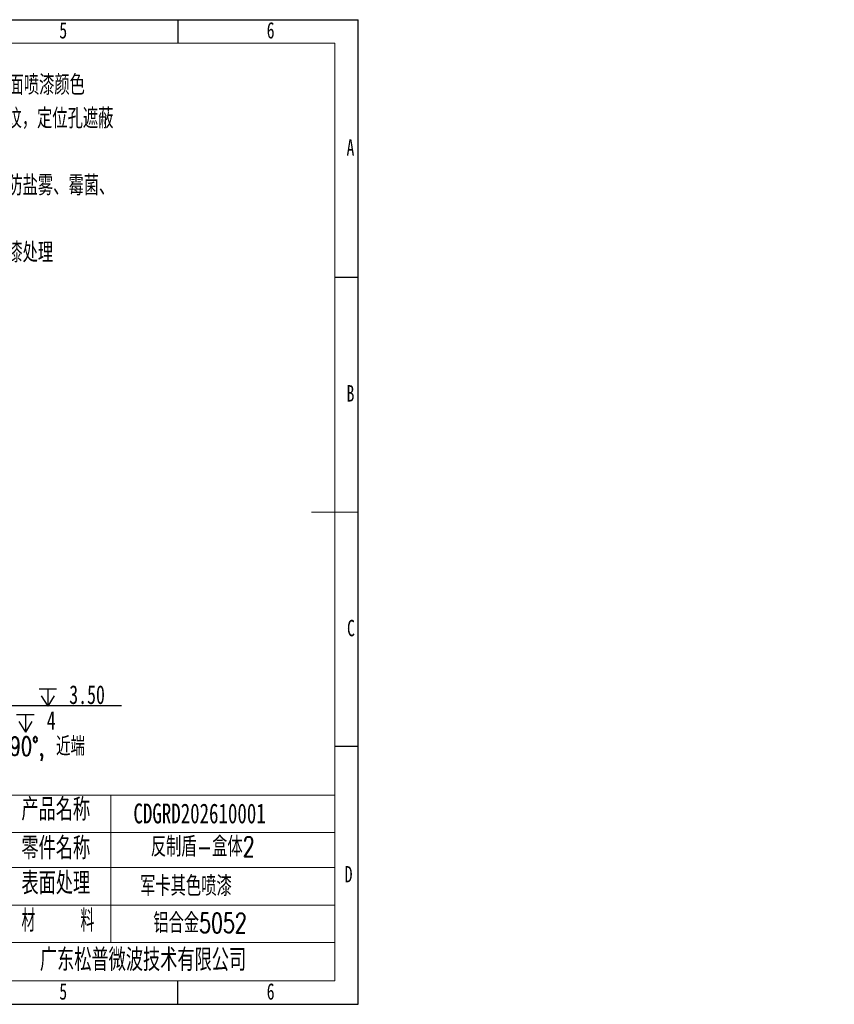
# Model space of a CAD drawing. Header units: millimetres. Extents: x 0 to 658, y -2 to 210.
# Tile 4 of 5: x 225 to 399, y 0 to 210. Entities that reach past the tile are written whole.
import ezdxf

# ---------------------------------------------------------------- set-up
doc = ezdxf.new("R2010")
doc.units = ezdxf.units.MM
doc.layers.add('图框', color=7, linetype='Continuous')
doc.styles.add('SLDTEXTSTYLE0', font='TXT', dxfattribs={"width": 0.7})
doc.styles.add('SLDTEXTSTYLE1', font='TXT', dxfattribs={"width": 0.7, "bigfont": 'bigfont'})
doc.styles.add('SLDTEXTSTYLE3', font='TXT', dxfattribs={"width": 0.566667, "bigfont": 'bigfont'})
doc.styles.add('SLDTEXTSTYLE5', font='TXT', dxfattribs={"width": 0.628571})
doc.dimstyles.new('SLDDIMSTYLE1', dxfattribs={"dimtxt": 4, "dimasz": 4.08, "dimexe": 0, "dimexo": 0.0625, "dimgap": 1, "dimtad": 0, "dimtih": 1, "dimtoh": 1, "dimdec": 6, "dimlfac": 3, "dimrnd": 1e-09, "dimzin": 12, "dimdsep": 46, "dimtxsty": 'SLDTEXTSTYLE0', "dimblk1": 'NONE', "dimsah": 1, "dimcen": 0, "dimadec": 0, "dimazin": 3, "dimtfac": 1, "dimtmove": 0, "dimatfit": 3, "dimldrblk": 'NONE', "dimfxl": 0, "dimfrac": 2, "dimtolj": 1, "dimtzin": 12, "dimarcsym": 0})

# ---------------------------------------------------------------- blocks, each defined once
blk = doc.blocks.new('SW_NOTE_0')
at = {"layer": '图框', "color": 0, "attachment_point": 1, "style": 'SLDTEXTSTYLE1'}
for s, insert, char_height in [('\\M+1928D\\M+181461.喷\\M+18EBD\\M+18E67\\M+19770\\M+1E3DA氨酯\\M+196FB\\M+18EBD\\M+18143\\M+1955C\\M+196CA喷\\M+18EBD颜\\M+19046', (0, 5.46), 4.23333), ('\\M+188C8\\M+19046卡为\\M+18F79\\M+1968C\\M+18CFA60-80um\\M+19786纹\\M+18143\\M+192E8\\M+188CA\\M+18D45\\M+18ED5\\M+195C1', (0, -1.69), 4.23333), ('2.\\M+193E0\\M+19594\\M+198F4\\M+1967B\\M+19046导电氧\\M+189BB', (9.53, -8.83), 4.2333), ('3.\\M+18A4F观\\M+198F4喷\\M+18EBD处\\M+1979D\\M+18141\\M+18A4F壳\\M+19668盐雾\\M+18141霉\\M+18BDB\\M+18141', (9.53, -15.98), 4.2333), ('\\M+192AA热\\M+18141\\M+18D52\\M+19585蚀', (0, -23.12), 4.2333), ('4.\\M+190E6\\M+1967B\\M+19046导电氧\\M+189BB\\M+18DDD\\M+198F4喷\\M+18EBD处\\M+1979D', (9.53, -30.27), 4.2333)]:
    blk.add_mtext(s, dxfattribs=dict(at, insert=insert, char_height=char_height))
blk = doc.blocks.new('SW_NOTE_1')
at = {"layer": '图框', "color": 0, "attachment_point": 1, "style": 'SLDTEXTSTYLE1'}
for s, insert, char_height in [('1\\M+18141\\M+1955C\\M+196CA\\M+195BD\\M+190AE\\M+18141\\M+19DD9锐\\M+18A70\\M+18141\\M+19DD9\\M+196D1\\M+18E68\\M+18141\\M+19DD9划\\M+18DAD\\M+18141\\M+19DD9变\\M+18C60', (0, 6.82), 5.29167), ('2\\M+18141\\M+18F8A\\M+1974C\\M+196A2\\M+1928D\\M+18EDA\\M+190A1\\M+18CF6\\M+18DB7\\M+18BCF\\M+188C2GB/T1084-2400f级\\M+189C1\\M+18D48', (0, -1.73), 5.29167), ('3\\M+18141\\M+196A2\\M+1928D\\M+18D45\\M+188CA\\M+18CF6\\M+18DB7\\M+18BCF\\M+188C2\\M+1817D0.1', (0, -10.29), 5.2917), ('4\\M+18141\\M+196A2\\M+1928D圆\\M+18A70\\M+18BCF为R1.5', (0, -18.85), 5.2917), ('5\\M+18141\\M+196A2\\M+1928D\\M+18EDA\\M+190A1\\M+18E51\\M+18FC6SERP\\M+195B6\\M+18C8F\\M+189C1\\M+18D48', (0, -27.4), 5.2917)]:
    blk.add_mtext(s, dxfattribs=dict(at, insert=insert, char_height=char_height))
blk = doc.blocks.new('SW_SYMBOL_HOLE_DEPTH')
at = {"layer": '图框', "color": 0}
for p, q in [((0, 875), (800, 875)), ((100, 555), (400, 75)), ((400, 875), (400, 75)), ((700, 555), (400, 75))]:
    blk.add_line(p, q, dxfattribs=at)
blk = doc.blocks.new('SW_SYMBOL_HOLE_SINK')
at = {"layer": '图框', "color": 0}
for p, q in [((0, 875), (800, 75)), ((800, 75), (1600, 875))]:
    blk.add_line(p, q, dxfattribs=at)
blk = doc.blocks.new('_D_8')
at = {"layer": '图框'}
for p, q in [((158.14, 88.27), (158.82, 87.75)), ((158.82, 87.75), (190.63, 63.73)), ((190.63, 63.73), (246.45, 63.73))]:
    blk.add_line(p, q, dxfattribs=at)
blk.add_solid([(158.82, 87.75), (161.77, 84.89), (162.38, 85.7)], dxfattribs=at)
at = {"layer": '图框', "xscale": 0.004654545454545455, "yscale": 0.004654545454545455, "zscale": 0.004654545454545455}
for name, p in [('SW_SYMBOL_HOLE_DEPTH', (228.88, 63.22)), ('SW_SYMBOL_HOLE_DEPTH', (224.1, 57.72)), ('SW_SYMBOL_HOLE_SINK', (192.21, 52.22))]:
    blk.add_blockref(name, p, dxfattribs=at)
at = {"layer": '图框', "char_height": 4, "attachment_point": 1}
for s, insert, style in [('4 x  M2.5 - 6H', (193.96, 68.05), 'SLDTEXTSTYLE5'), ('3.50', (235.32, 68.05), 'SLDTEXTSTYLE0'), ('%%c', (205.71, 62.55), 'SLDTEXTSTYLE0'), ('2.05', (212.39, 62.55), 'SLDTEXTSTYLE0'), ('4', (230.54, 62.55), 'SLDTEXTSTYLE0'), ('%%c', (200.13, 57.05), 'SLDTEXTSTYLE0'), ('2.55 X 90\\M+1818B, \\M+18BDF\\M+1925B', (206.8, 57.05), 'SLDTEXTSTYLE1')]:
    blk.add_mtext(s, dxfattribs=dict(at, insert=insert, style=style))
blk = doc.blocks.new('_NONE')

msp = doc.modelspace()

# ---------------------------------------------------------------- linework, layer by layer
at = {"layer": '图框'}
for p, q in [((0, 210), (297, 210)), ((258.5, 210), (258.5, 205)), ((297, 0), (297, 210)), ((297, 155), (292, 155)), ((297, 55), (292, 55)), ((258.5, 0), (258.5, 5)), ((0, 0), (297, 0))]:
    msp.add_line(p, q, dxfattribs=at)
at = {"layer": '图框', "linetype": 'Continuous', "lineweight": 15}
for p in [(25, 205), (292, 5)]:
    msp.add_line(p, (292, 205), dxfattribs=at)
at = {"layer": '图框', "lineweight": 15}
for p, q in [((297, 105), (287, 105)), ((140.68545734, 44.63758968), (292, 44.63758968)), ((244.18273961, 44.63758968), (244.18273961, 13.20723621)), ((140.68545734, 36.63896119), (292, 36.63896119)), ((140.68545734, 29.16198238), (292, 29.16198238)), ((140.68545734, 21.16335389), (292, 21.16335389)), ((140.68545734, 13.20723621), (292, 13.20723621)), ((25, 5), (292, 5))]:
    msp.add_line(p, q, dxfattribs=at)

# ---------------------------------------------------------------- block references
at = {"layer": '图框'}
for name, p in [('SW_NOTE_0', (176.17871318, 192.7424599)), ('SW_NOTE_1', (27.57201433, 44.26723091))]:
    msp.add_blockref(name, p, dxfattribs=at)

# ---------------------------------------------------------------- texts
for s, insert, char_height, attachment_point, style in [('5', (234.04444444, 209.49728633), 3.5, 2, 'SLDTEXTSTYLE0'), ('6', (278.29687502, 209.49728633), 3.5, 2, 'SLDTEXTSTYLE0'), ('A', (295.32031252, 184.49728633), 3.5, 2, 'SLDTEXTSTYLE0'), ('B', (295.32031252, 132.0550898), 3.5, 2, 'SLDTEXTSTYLE0'), ('C', (295.42725694, 81.99728633), 3.5, 2, 'SLDTEXTSTYLE0'), ('单\\M+18AF7\\M+19770\\M+197CA', (182.84238024, 43.93812879), 4.7625, 1, 'SLDTEXTSTYLE1'), ('订单\\M+19094\\M+197CA', (204.66315043, 43.93812879), 4.7625, 1, 'SLDTEXTSTYLE1'), ('产\\M+19569\\M+196BC\\M+18FCC', (225.11819063, 43.93812879), 4.7625, 1, 'SLDTEXTSTYLE1'), ('CDGRD202610001', (249.02892594, 42.82390058), 4.2333333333, 1, 'SLDTEXTSTYLE0'), ('\\M+197EB\\M+18C8F\\M+196BC\\M+18FCC', (225.12701026, 35.68722909), 4.7625, 1, 'SLDTEXTSTYLE1'), ('\\M+194BD\\M+190A7\\M+18F82-\\M+1E1B4\\M+191CC2', (252.73296436, 35.73172074), 4.2333333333, 1, 'SLDTEXTSTYLE1'), ('D', (294.92968752, 29.49728633), 3.5, 2, 'SLDTEXTSTYLE0'), ('订单编\\M+18D86', (204.65433081, 28.20849248), 4.7625, 1, 'SLDTEXTSTYLE1'), ('\\M+1955C\\M+196CA处\\M+1979D', (225.12701026, 28.20849248), 4.7625, 1, 'SLDTEXTSTYLE1'), ('军卡\\M+191B4\\M+19046喷\\M+18EBD', (250.4400361, 27.3482608), 4.2333333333, 1, 'SLDTEXTSTYLE1'), ('\\M+18DDE    \\M+197BF', (225.12701026, 20.22032129), 4.7625, 1, 'SLDTEXTSTYLE3'), ('铝\\M+18D87\\M+18BE05052', (253.26225829, 19.45871895), 4.2333333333, 1, 'SLDTEXTSTYLE1'), ('\\M+19BF6东\\M+18FBC\\M+19581\\M+194F7\\M+19467\\M+18B5A术\\M+1974C\\M+18CC0\\M+18CF6\\M+18E69', (229.06328089, 11.86473492), 4.7625, 1, 'SLDTEXTSTYLE1'), ('5', (234.04444444, 4.49728633), 3.5, 2, 'SLDTEXTSTYLE0'), ('6', (278.29687502, 4.49728633), 3.5, 2, 'SLDTEXTSTYLE0')]:
    msp.add_mtext(s, dxfattribs=dict(at, insert=insert, char_height=char_height, attachment_point=attachment_point, style=style))

# ---------------------------------------------------------------- dimensions: what is measured, and where the dimension line sits
dim = msp.add_diameter_dim_2p(p1=(158.14342008, 88.26658245), p2=(158.82170516, 87.75430387), text='4 x  M2.5 - 6H {\\fGDT;x} 3.50\\P%%c 2.05 {\\fGDT;x} 4\\P{\\fGDT;w}%%c 2.55 X 90°, 近端', dimstyle='SLDDIMSTYLE1', override={"dimpost": '<>'}, dxfattribs=at)
dim.commit()
dim.dimension.update_dxf_attribs({"geometry": '_D_8', "text_midpoint": (219.33141321, 60.13890513), "dimtype": 163})

doc.saveas('drawing.dxf')
